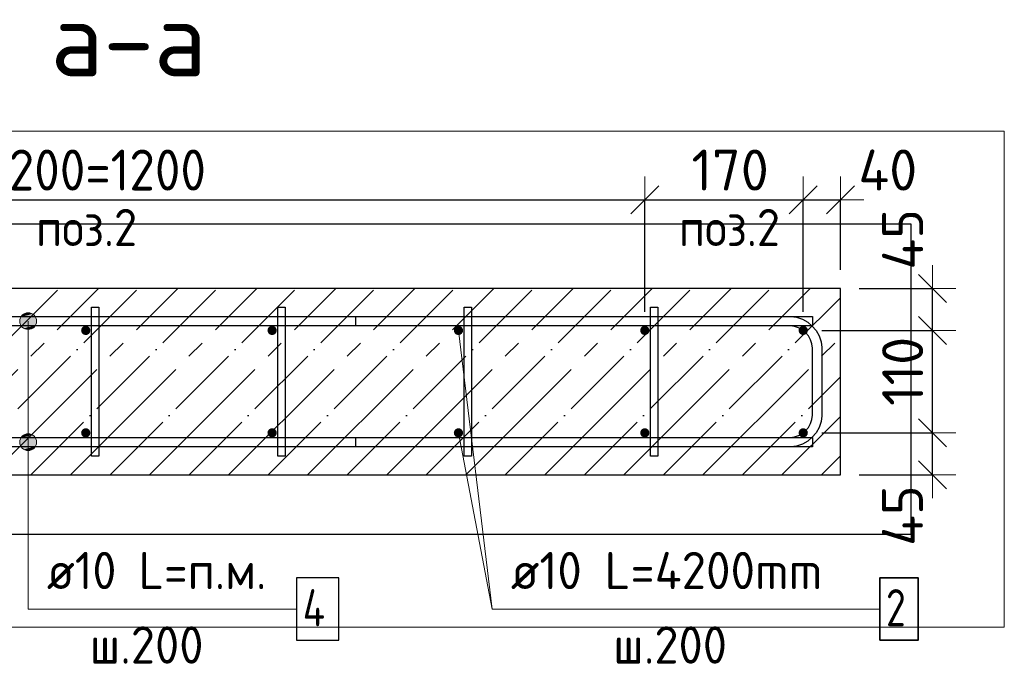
# Model space of a CAD drawing. Header units: millimetres. Extents: x -2258 to 68686, y -2266 to 30725.
# Tile 23 of 83: x 13151 to 14208, y 1800 to 2492. Entities that reach past the tile are written whole.
import ezdxf

# ---------------------------------------------------------------- set-up
doc = ezdxf.new("R2010")
doc.units = ezdxf.units.MM
doc.header["$PDMODE"] = 65
doc.linetypes.add('______11', pattern=[100, 80, -10, 0, -10])
doc.linetypes.add('______5', pattern=[220, 160, -20, 20, -20])
for name, color, linetype, lineweight in [('Standard', 7, 'Continuous', 25), ('Арм.стержн. Арматура края', 96, 'Continuous', 35), ('Арм.стержн. вертикальными 1', 22, 'Continuous', 35), ('Арм.стержн.горизонт. 1', 180, 'Continuous', 35), ('Размерная линия_ общее', 7, 'Continuous', 13)]:
    doc.layers.add(name, color=color, linetype=linetype, lineweight=lineweight)
doc.layers.add('Арм.стержн.Стяжки', color=7, linetype='Continuous', lineweight=35, true_color=0x501e0f)
doc.styles.add('ISOCPEUR', font='ISOCPEUR')
doc.dimstyles.new('DIMSTYLE_11', dxfattribs={"dimtxt": 44, "dimasz": 50, "dimexe": 0, "dimexo": 0, "dimgap": 22, "dimtad": 2, "dimdec": 0, "dimrnd": 5, "dimzin": 12, "dimdsep": 46, "dimtxsty": 'ISOCPEUR', "dimblk1": 'ALL_ML_STRICH', "dimblk2": 'ALL_ML_STRICH', "dimsah": 1, "dimcen": 0, "dimclrd": 7, "dimclre": 256, "dimclrt": 7, "dimadec": 0, "dimazin": 0, "dimtfac": 1, "dimtdec": 0, "dimtix": 1, "dimtmove": 2, "dimatfit": 3, "dimfxl": 0, "dimtvp": 1.2, "dimtzin": 0, "dimlwd": 0, "dimlwe": -3, "dimarcsym": 0})
doc.dimstyles.new('DIMSTYLE_3', dxfattribs={"dimtxt": 44, "dimasz": 50, "dimexe": 0, "dimexo": 0, "dimgap": 22, "dimtad": 2, "dimdec": 0, "dimrnd": 5, "dimzin": 12, "dimdsep": 46, "dimtxsty": 'ISOCPEUR', "dimblk1": 'ALL_ML_STRICH', "dimblk2": 'ALL_ML_STRICH', "dimsah": 1, "dimcen": 0, "dimclrd": 7, "dimclre": 256, "dimclrt": 7, "dimadec": 0, "dimazin": 0, "dimtfac": 1, "dimtdec": 0, "dimtix": 1, "dimtmove": 2, "dimatfit": 3, "dimfxl": 0, "dimtzin": 0, "dimlwd": 0, "dimlwe": -3, "dimarcsym": 0})

# ---------------------------------------------------------------- blocks, each defined once
blk = doc.blocks.new('ALL_ML_STRICH')
at = {"color": 0, "linetype": 'ByBlock', "lineweight": -2}
for p, q in [((0, -0.5), (0, 0.5)), ((-0.3, -0.3), (0.3, 0.3)), ((-1, 0), (0.5, 0))]:
    blk.add_line(p, q, dxfattribs=at)
blk = doc.blocks.new('*D63')
at = {"layer": 'DEFPOINTS', "color": 7, "linetype": 'Continuous', "lineweight": 13, "transparency": 33554687}
for p in [(12621.7, 2298.8), (12621.7, 2158.6), (13821.7, 2158.6)]:
    blk.add_point(p, dxfattribs=at)
at = {"layer": 'Размерная линия_ общее', "color": 253, "linetype": 'Continuous', "lineweight": -2, "true_color": 0xa0a0a0, "transparency": 33554687}
for p, q in [((12621.7, 2178.6), (12621.7, 2298.8)), ((13821.7, 2178.6), (13821.7, 2298.8))]:
    blk.add_line(p, q, dxfattribs=at)
at = {"layer": 'Размерная линия_ общее', "color": 7, "linetype": 'Continuous', "lineweight": -2, "transparency": 33554687}
blk.add_line((12621.7, 2298.8), (13821.7, 2298.8), dxfattribs=at)
at = {"layer": 'Размерная линия_ общее', "color": 7, "linetype": 'Continuous', "lineweight": 13, "transparency": 33554687, "xscale": 50, "yscale": 50, "zscale": 50, "rotation": 180}
blk.add_blockref('ALL_ML_STRICH', (12621.7, 2298.8), dxfattribs=at)
at = {"layer": 'Размерная линия_ общее', "color": 7, "linetype": 'Continuous', "lineweight": 13, "transparency": 33554687, "xscale": 50, "yscale": 50, "zscale": 50}
blk.add_blockref('ALL_ML_STRICH', (13821.7, 2298.8), dxfattribs=at)
at = {"layer": 'Размерная линия_ общее', "color": 7, "linetype": 'Continuous', "lineweight": 13, "transparency": 33554687, "insert": (13087.7, 2352.8), "char_height": 44, "width": 2.2, "attachment_point": 1, "line_spacing_factor": 0.60241, "style": 'ISOCPEUR'}
blk.add_mtext('\\W0.91;6х200=1200', dxfattribs=at)
blk = doc.blocks.new('*D64')
at = {"layer": 'DEFPOINTS', "color": 7, "linetype": 'Continuous', "lineweight": 13, "transparency": 33554687}
for p in [(13821.7, 2298.8), (13821.7, 2158.6), (13991.7, 2158.6)]:
    blk.add_point(p, dxfattribs=at)
at = {"layer": 'Размерная линия_ общее', "color": 253, "linetype": 'Continuous', "lineweight": -2, "true_color": 0xa0a0a0, "transparency": 33554687}
for p, q in [((13821.7, 2178.6), (13821.7, 2298.8)), ((13991.7, 2178.6), (13991.7, 2298.8))]:
    blk.add_line(p, q, dxfattribs=at)
at = {"layer": 'Размерная линия_ общее', "color": 7, "linetype": 'Continuous', "lineweight": -2, "transparency": 33554687}
blk.add_line((13821.7, 2298.8), (13991.7, 2298.8), dxfattribs=at)
at = {"layer": 'Размерная линия_ общее', "color": 7, "linetype": 'Continuous', "lineweight": 13, "transparency": 33554687, "xscale": 50, "yscale": 50, "zscale": 50, "rotation": 180}
blk.add_blockref('ALL_ML_STRICH', (13821.7, 2298.8), dxfattribs=at)
at = {"layer": 'Размерная линия_ общее', "color": 7, "linetype": 'Continuous', "lineweight": 13, "transparency": 33554687, "xscale": 50, "yscale": 50, "zscale": 50}
blk.add_blockref('ALL_ML_STRICH', (13991.7, 2298.8), dxfattribs=at)
at = {"layer": 'Размерная линия_ общее', "color": 7, "linetype": 'Continuous', "lineweight": 13, "transparency": 33554687, "insert": (13913.3, 2330.8), "char_height": 44, "width": 132, "attachment_point": 5, "style": 'ISOCPEUR'}
blk.add_mtext('\\A1;{170}', dxfattribs=at)
blk = doc.blocks.new('*D65')
at = {"layer": 'DEFPOINTS', "color": 7, "linetype": 'Continuous', "lineweight": 13, "transparency": 33554687}
for p in [(13991.7, 2298.8), (14031.7, 2203.6), (13991.7, 2158.6)]:
    blk.add_point(p, dxfattribs=at)
at = {"layer": 'Размерная линия_ общее', "color": 253, "linetype": 'Continuous', "lineweight": -2, "true_color": 0xa0a0a0, "transparency": 33554687}
for p, q in [((13991.7, 2178.6), (13991.7, 2298.8)), ((14031.7, 2223.6), (14031.7, 2298.8))]:
    blk.add_line(p, q, dxfattribs=at)
at = {"layer": 'Размерная линия_ общее', "color": 7, "linetype": 'Continuous', "lineweight": -2, "transparency": 33554687}
blk.add_line((13991.7, 2298.8), (14031.7, 2298.8), dxfattribs=at)
at = {"layer": 'Размерная линия_ общее', "color": 7, "linetype": 'Continuous', "lineweight": 13, "transparency": 33554687, "xscale": 50, "yscale": 50, "zscale": 50, "rotation": 180}
blk.add_blockref('ALL_ML_STRICH', (13991.7, 2298.8), dxfattribs=at)
at = {"layer": 'Размерная линия_ общее', "color": 7, "linetype": 'Continuous', "lineweight": 13, "transparency": 33554687, "xscale": 50, "yscale": 50, "zscale": 50}
blk.add_blockref('ALL_ML_STRICH', (14031.7, 2298.8), dxfattribs=at)
at = {"layer": 'Размерная линия_ общее', "color": 7, "linetype": 'Continuous', "lineweight": 13, "transparency": 33554687, "insert": (14082.5, 2330.8), "char_height": 44, "width": 88, "attachment_point": 5, "style": 'ISOCPEUR'}
blk.add_mtext('\\A1;{40}', dxfattribs=at)
blk = doc.blocks.new('*D66')
at = {"layer": 'DEFPOINTS', "color": 7, "linetype": 'Continuous', "lineweight": 13, "transparency": 33554687}
for p in [(13991.7, 2048.6), (14031.7, 2003.6), (14130.4, 2003.6)]:
    blk.add_point(p, dxfattribs=at)
at = {"layer": 'Размерная линия_ общее', "color": 253, "linetype": 'Continuous', "lineweight": -2, "true_color": 0xa0a0a0, "transparency": 33554687}
for p, q in [((14011.7, 2048.6), (14130.4, 2048.6)), ((14051.7, 2003.6), (14130.4, 2003.6))]:
    blk.add_line(p, q, dxfattribs=at)
at = {"layer": 'Размерная линия_ общее', "color": 7, "linetype": 'Continuous', "lineweight": -2, "transparency": 33554687}
blk.add_line((14130.4, 2003.6), (14130.4, 2048.6), dxfattribs=at)
at = {"layer": 'Размерная линия_ общее', "color": 7, "linetype": 'Continuous', "lineweight": 13, "transparency": 33554687, "xscale": 50, "yscale": 50, "zscale": 50}
for p, rotation in [((14130.4, 2048.6), 90), ((14130.4, 2003.6), 270)]:
    blk.add_blockref('ALL_ML_STRICH', p, dxfattribs=dict(at, rotation=rotation))
at = {"layer": 'Размерная линия_ общее', "color": 7, "linetype": 'Continuous', "lineweight": 13, "transparency": 33554687, "insert": (14098.2, 1959.7), "char_height": 44, "width": 88, "attachment_point": 5, "rotation": 90, "style": 'ISOCPEUR'}
blk.add_mtext('\\A1;{45}', dxfattribs=at)
blk = doc.blocks.new('*D67')
at = {"layer": 'DEFPOINTS', "color": 7, "linetype": 'Continuous', "lineweight": 13, "transparency": 33554687}
for p in [(13991.7, 2158.6), (13991.7, 2048.6), (14130.4, 2048.6)]:
    blk.add_point(p, dxfattribs=at)
at = {"layer": 'Размерная линия_ общее', "color": 253, "linetype": 'Continuous', "lineweight": -2, "true_color": 0xa0a0a0, "transparency": 33554687}
for p, q in [((14011.7, 2158.6), (14130.4, 2158.6)), ((14011.7, 2048.6), (14130.4, 2048.6))]:
    blk.add_line(p, q, dxfattribs=at)
at = {"layer": 'Размерная линия_ общее', "color": 7, "linetype": 'Continuous', "lineweight": -2, "transparency": 33554687}
blk.add_line((14130.4, 2048.6), (14130.4, 2158.6), dxfattribs=at)
at = {"layer": 'Размерная линия_ общее', "color": 7, "linetype": 'Continuous', "lineweight": 13, "transparency": 33554687, "xscale": 50, "yscale": 50, "zscale": 50}
for p, rotation in [((14130.4, 2158.6), 90), ((14130.4, 2048.6), 270)]:
    blk.add_blockref('ALL_ML_STRICH', p, dxfattribs=dict(at, rotation=rotation))
at = {"layer": 'Размерная линия_ общее', "color": 7, "linetype": 'Continuous', "lineweight": 13, "transparency": 33554687, "insert": (14098.4, 2114.6), "char_height": 44, "width": 132, "attachment_point": 5, "rotation": 90, "style": 'ISOCPEUR'}
blk.add_mtext('\\A1;{110}', dxfattribs=at)
blk = doc.blocks.new('*D68')
at = {"layer": 'DEFPOINTS', "color": 7, "linetype": 'Continuous', "lineweight": 13, "transparency": 33554687}
for p in [(14031.7, 2203.6), (13991.7, 2158.6), (14130.4, 2158.6)]:
    blk.add_point(p, dxfattribs=at)
at = {"layer": 'Размерная линия_ общее', "color": 253, "linetype": 'Continuous', "lineweight": -2, "true_color": 0xa0a0a0, "transparency": 33554687}
for p, q in [((14051.7, 2203.6), (14130.4, 2203.6)), ((14011.7, 2158.6), (14130.4, 2158.6))]:
    blk.add_line(p, q, dxfattribs=at)
at = {"layer": 'Размерная линия_ общее', "color": 7, "linetype": 'Continuous', "lineweight": -2, "transparency": 33554687}
blk.add_line((14130.4, 2158.6), (14130.4, 2203.6), dxfattribs=at)
at = {"layer": 'Размерная линия_ общее', "color": 7, "linetype": 'Continuous', "lineweight": 13, "transparency": 33554687, "xscale": 50, "yscale": 50, "zscale": 50}
for p, rotation in [((14130.4, 2203.6), 90), ((14130.4, 2158.6), 270)]:
    blk.add_blockref('ALL_ML_STRICH', p, dxfattribs=dict(at, rotation=rotation))
at = {"layer": 'Размерная линия_ общее', "color": 7, "linetype": 'Continuous', "lineweight": 13, "transparency": 33554687, "insert": (14098.4, 2256.4), "char_height": 44, "width": 88, "attachment_point": 5, "rotation": 90, "style": 'ISOCPEUR'}
blk.add_mtext('\\A1;{45}', dxfattribs=at)

msp = doc.modelspace()

# ---------------------------------------------------------------- hatches: boundary and pattern name
at = {"layer": 'Арм.стержн. вертикальными 1', "linetype": 'Continuous', "lineweight": 50, "transparency": 33554687}
for points in [[(13226.7, 2158.6), (13226.3, 2160.5), (13225.2, 2162.1), (13223.6, 2163.2), (13221.7, 2163.6), (13219.8, 2163.2), (13218.1, 2162.1), (13217.1, 2160.5), (13216.7, 2158.6), (13217.1, 2156.7), (13218.1, 2155), (13219.8, 2154), (13221.7, 2153.6), (13223.6, 2154), (13225.2, 2155), (13226.3, 2156.7)], [(13426.7, 2158.6), (13426.3, 2160.5), (13425.2, 2162.1), (13423.6, 2163.2), (13421.7, 2163.6), (13419.8, 2163.2), (13418.1, 2162.1), (13417.1, 2160.5), (13416.7, 2158.6), (13417.1, 2156.7), (13418.1, 2155), (13419.8, 2154), (13421.7, 2153.6), (13423.6, 2154), (13425.2, 2155), (13426.3, 2156.7)], [(13626.7, 2158.6), (13626.3, 2160.5), (13625.2, 2162.1), (13623.6, 2163.2), (13621.7, 2163.6), (13619.8, 2163.2), (13618.1, 2162.1), (13617.1, 2160.5), (13616.7, 2158.6), (13617.1, 2156.7), (13618.1, 2155), (13619.8, 2154), (13621.7, 2153.6), (13623.6, 2154), (13625.2, 2155), (13626.3, 2156.7)], [(13826.7, 2158.6), (13826.3, 2160.5), (13825.2, 2162.1), (13823.6, 2163.2), (13821.7, 2163.6), (13819.8, 2163.2), (13818.1, 2162.1), (13817.1, 2160.5), (13816.7, 2158.6), (13817.1, 2156.7), (13818.1, 2155), (13819.8, 2154), (13821.7, 2153.6), (13823.6, 2154), (13825.2, 2155), (13826.3, 2156.7)], [(13996.7, 2158.6), (13996.3, 2160.5), (13995.2, 2162.1), (13993.6, 2163.2), (13991.7, 2163.6), (13989.8, 2163.2), (13988.1, 2162.1), (13987.1, 2160.5), (13986.7, 2158.6), (13987.1, 2156.7), (13988.1, 2155), (13989.8, 2154), (13991.7, 2153.6), (13993.6, 2154), (13995.2, 2155), (13996.3, 2156.7)], [(13226.7, 2048.6), (13226.3, 2050.5), (13225.2, 2052.1), (13223.6, 2053.2), (13221.7, 2053.6), (13219.8, 2053.2), (13218.1, 2052.1), (13217.1, 2050.5), (13216.7, 2048.6), (13217.1, 2046.7), (13218.1, 2045), (13219.8, 2044), (13221.7, 2043.6), (13223.6, 2044), (13225.2, 2045), (13226.3, 2046.7)], [(13426.7, 2048.6), (13426.3, 2050.5), (13425.2, 2052.1), (13423.6, 2053.2), (13421.7, 2053.6), (13419.8, 2053.2), (13418.1, 2052.1), (13417.1, 2050.5), (13416.7, 2048.6), (13417.1, 2046.7), (13418.1, 2045), (13419.8, 2044), (13421.7, 2043.6), (13423.6, 2044), (13425.2, 2045), (13426.3, 2046.7)], [(13626.7, 2048.6), (13626.3, 2050.5), (13625.2, 2052.1), (13623.6, 2053.2), (13621.7, 2053.6), (13619.8, 2053.2), (13618.1, 2052.1), (13617.1, 2050.5), (13616.7, 2048.6), (13617.1, 2046.7), (13618.1, 2045), (13619.8, 2044), (13621.7, 2043.6), (13623.6, 2044), (13625.2, 2045), (13626.3, 2046.7)], [(13826.7, 2048.6), (13826.3, 2050.5), (13825.2, 2052.1), (13823.6, 2053.2), (13821.7, 2053.6), (13819.8, 2053.2), (13818.1, 2052.1), (13817.1, 2050.5), (13816.7, 2048.6), (13817.1, 2046.7), (13818.1, 2045), (13819.8, 2044), (13821.7, 2043.6), (13823.6, 2044), (13825.2, 2045), (13826.3, 2046.7)], [(13996.7, 2048.6), (13996.3, 2050.5), (13995.2, 2052.1), (13993.6, 2053.2), (13991.7, 2053.6), (13989.8, 2053.2), (13988.1, 2052.1), (13987.1, 2050.5), (13986.7, 2048.6), (13987.1, 2046.7), (13988.1, 2045), (13989.8, 2044), (13991.7, 2043.6), (13993.6, 2044), (13995.2, 2045), (13996.3, 2046.7)]]:
    msp.add_hatch(color=4, dxfattribs=at).paths.add_polyline_path(points)
at = {"layer": 'Арм.стержн.горизонт. 1', "linetype": 'Continuous', "lineweight": 13, "transparency": 33554687}
for points in [[(13155.3, 2176.3), (13164.3, 2176.3), (13159.9, 2177.6)], [(13155.3, 2176.3), (13164.3, 2176.3), (13159.9, 2177.6)], [(13155.3, 2176.3), (13164.3, 2176.3), (13159.9, 2177.6)], [(13150.9, 2168.6), (13168.8, 2168.6), (13167.6, 2173.1)], [(13150.9, 2168.6), (13167.6, 2173.1), (13152.1, 2173.1)], [(13150.9, 2168.6), (13168.8, 2168.6), (13167.6, 2173.1)], [(13150.9, 2168.6), (13167.6, 2173.1), (13152.1, 2173.1)], [(13150.9, 2168.6), (13168.8, 2168.6), (13167.6, 2173.1)], [(13150.9, 2168.6), (13167.6, 2173.1), (13152.1, 2173.1)], [(13152.1, 2164.1), (13168.8, 2168.6), (13150.9, 2168.6)], [(13152.1, 2164.1), (13168.8, 2168.6), (13150.9, 2168.6)], [(13152.1, 2164.1), (13168.8, 2168.6), (13150.9, 2168.6)], [(13152.1, 2173.1), (13167.6, 2173.1), (13164.3, 2176.3)], [(13152.1, 2173.1), (13164.3, 2176.3), (13155.3, 2176.3)], [(13152.1, 2173.1), (13167.6, 2173.1), (13164.3, 2176.3)], [(13152.1, 2173.1), (13164.3, 2176.3), (13155.3, 2176.3)], [(13152.1, 2173.1), (13167.6, 2173.1), (13164.3, 2176.3)], [(13152.1, 2173.1), (13164.3, 2176.3), (13155.3, 2176.3)], [(13152.1, 2164.1), (13167.6, 2164.1), (13168.8, 2168.6)], [(13152.1, 2164.1), (13167.6, 2164.1), (13168.8, 2168.6)], [(13152.1, 2164.1), (13167.6, 2164.1), (13168.8, 2168.6)], [(13155.3, 2160.8), (13167.6, 2164.1), (13152.1, 2164.1)], [(13155.3, 2160.8), (13167.6, 2164.1), (13152.1, 2164.1)], [(13155.3, 2160.8), (13167.6, 2164.1), (13152.1, 2164.1)], [(13155.3, 2160.8), (13164.3, 2160.8), (13167.6, 2164.1)], [(13155.3, 2160.8), (13164.3, 2160.8), (13167.6, 2164.1)], [(13155.3, 2160.8), (13164.3, 2160.8), (13167.6, 2164.1)], [(13164.3, 2160.8), (13155.3, 2160.8), (13159.9, 2159.6)], [(13164.3, 2160.8), (13155.3, 2160.8), (13159.9, 2159.6)], [(13164.3, 2160.8), (13155.3, 2160.8), (13159.9, 2159.6)], [(13150.9, 2038.6), (13168.8, 2038.6), (13167.6, 2043.1)], [(13150.9, 2038.6), (13167.6, 2043.1), (13152.1, 2043.1)], [(13150.9, 2038.6), (13168.8, 2038.6), (13167.6, 2043.1)], [(13150.9, 2038.6), (13167.6, 2043.1), (13152.1, 2043.1)], [(13150.9, 2038.6), (13168.8, 2038.6), (13167.6, 2043.1)], [(13150.9, 2038.6), (13167.6, 2043.1), (13152.1, 2043.1)], [(13152.1, 2043.1), (13167.6, 2043.1), (13164.3, 2046.3)], [(13152.1, 2043.1), (13164.3, 2046.3), (13155.3, 2046.3)], [(13152.1, 2043.1), (13167.6, 2043.1), (13164.3, 2046.3)], [(13152.1, 2043.1), (13164.3, 2046.3), (13155.3, 2046.3)], [(13152.1, 2043.1), (13167.6, 2043.1), (13164.3, 2046.3)], [(13152.1, 2043.1), (13164.3, 2046.3), (13155.3, 2046.3)], [(13155.3, 2046.3), (13164.3, 2046.3), (13159.9, 2047.6)], [(13155.3, 2046.3), (13164.3, 2046.3), (13159.9, 2047.6)], [(13155.3, 2046.3), (13164.3, 2046.3), (13159.9, 2047.6)], [(13152.1, 2034.1), (13168.8, 2038.6), (13150.9, 2038.6)], [(13152.1, 2034.1), (13168.8, 2038.6), (13150.9, 2038.6)], [(13152.1, 2034.1), (13168.8, 2038.6), (13150.9, 2038.6)], [(13152.1, 2034.1), (13167.6, 2034.1), (13168.8, 2038.6)], [(13152.1, 2034.1), (13167.6, 2034.1), (13168.8, 2038.6)], [(13152.1, 2034.1), (13167.6, 2034.1), (13168.8, 2038.6)], [(13155.3, 2030.8), (13167.6, 2034.1), (13152.1, 2034.1)], [(13155.3, 2030.8), (13167.6, 2034.1), (13152.1, 2034.1)], [(13155.3, 2030.8), (13167.6, 2034.1), (13152.1, 2034.1)], [(13155.3, 2030.8), (13164.3, 2030.8), (13167.6, 2034.1)], [(13155.3, 2030.8), (13164.3, 2030.8), (13167.6, 2034.1)], [(13155.3, 2030.8), (13164.3, 2030.8), (13167.6, 2034.1)], [(13164.3, 2030.8), (13155.3, 2030.8), (13159.9, 2029.6)], [(13164.3, 2030.8), (13155.3, 2030.8), (13159.9, 2029.6)], [(13164.3, 2030.8), (13155.3, 2030.8), (13159.9, 2029.6)]]:
    msp.add_hatch(color=7, dxfattribs=at).paths.add_polyline_path(points)

# ---------------------------------------------------------------- linework, layer by layer
at = {"color": 52, "linetype": 'Continuous', "lineweight": -3, "transparency": 33554687}
for p, q in [((14107.5, 2272.7), (12469.2, 2272.7)), ((14107.5, 2272.7), (12469.2, 2272.7)), ((14107.5, 1939.8), (14107.5, 2272.7)), ((14107.5, 1939.8), (14107.5, 2272.7)), ((12469.2, 1939.8), (14107.5, 1939.8)), ((12469.2, 1939.8), (14107.5, 1939.8))]:
    msp.add_line(p, q, dxfattribs=at)
at = {"layer": 'Standard', "color": 7, "linetype": 'Continuous', "lineweight": 25, "transparency": 33554687}
for p, q in [((14031.7, 2203.6), (12581.7, 2203.6)), ((14031.7, 2003.6), (14031.7, 2203.6)), ((12581.7, 2003.6), (14031.7, 2003.6))]:
    msp.add_line(p, q, dxfattribs=at)
at = {"layer": 'Standard', "color": 7, "linetype": '______11', "lineweight": -3, "transparency": 33554687}
for p, q in [((12993.1, 2003.6), (13193.1, 2203.6)), ((13078, 2003.6), (13278, 2203.6)), ((13162.8, 2003.6), (13362.8, 2203.6)), ((13247.7, 2003.6), (13447.7, 2203.6)), ((13332.5, 2003.6), (13532.5, 2203.6)), ((13417.4, 2003.6), (13617.4, 2203.6)), ((13502.2, 2003.6), (13702.2, 2203.6)), ((13587.1, 2003.6), (13787.1, 2203.6)), ((13671.9, 2003.6), (13871.9, 2203.6)), ((13756.8, 2003.6), (13956.8, 2203.6)), ((13841.6, 2003.6), (14031.7, 2193.6)), ((13926.5, 2003.6), (14031.7, 2108.8)), ((14011.3, 2003.6), (14031.7, 2023.9))]:
    msp.add_line(p, q, dxfattribs=at)
at = {"layer": 'Standard', "color": 7, "linetype": '______5', "lineweight": -3, "transparency": 33554687}
for p, q in [((13035.5, 2003.6), (13235.5, 2203.6)), ((13120.4, 2003.6), (13320.4, 2203.6)), ((13205.2, 2003.6), (13405.2, 2203.6)), ((13290.1, 2003.6), (13490.1, 2203.6)), ((13375, 2003.6), (13575, 2203.6)), ((13459.8, 2003.6), (13659.8, 2203.6)), ((13544.7, 2003.6), (13744.7, 2203.6)), ((13629.5, 2003.6), (13829.5, 2203.6)), ((13714.4, 2003.6), (13914.4, 2203.6)), ((13799.2, 2003.6), (13999.2, 2203.6)), ((13884.1, 2003.6), (14031.7, 2151.2)), ((13968.9, 2003.6), (14031.7, 2066.3))]:
    msp.add_line(p, q, dxfattribs=at)
at = {"layer": 'Standard', "color": 7, "linetype": 'Continuous', "lineweight": 13, "transparency": 33554687}
msp.add_line((13621.7, 2158.6), (13657.9, 1859.4), dxfattribs=at)
msp.add_lwpolyline([(12369.2, 1839.8), (14207.5, 1839.8), (14207.5, 2372.7), (12369.2, 2372.7), (12369.2, 1839.8)], dxfattribs=at)
at = {"layer": 'Арм.стержн. Арматура края', "color": 4, "linetype": 'Continuous', "lineweight": 25, "transparency": 33554687}
msp.add_lwpolyline([(13511.7, 2043.6), (13977.6, 2043.6), (13982.2, 2044.2), (13986.7, 2045.7), (13990.9, 2048.1), (13994.3, 2050.9), (13997.2, 2054.3), (13999.5, 2058.5), (14001.1, 2063.1), (14001.7, 2067.6), (14001.7, 2139.5), (14001.1, 2144.1), (13999.5, 2148.6), (13997.2, 2152.8), (13994.3, 2156.2), (13990.9, 2159.1), (13986.7, 2161.4), (13982.2, 2162.9), (13977.6, 2163.6), (13511.7, 2163.6), (13511.7, 2173.6), (13978.3, 2173.6), (13984.4, 2172.7), (13990.8, 2170.6), (13996.6, 2167.4), (14001.4, 2163.3), (14005.5, 2158.5), (14008.7, 2152.7), (14010.8, 2146.3), (14011.7, 2140.2), (14011.7, 2066.9), (14010.8, 2060.8), (14008.7, 2054.5), (14005.5, 2048.6), (14001.4, 2043.8), (13996.6, 2039.8), (13990.8, 2036.5), (13984.4, 2034.4), (13978.3, 2033.6), (13511.7, 2033.6), (13511.7, 2043.6)], dxfattribs=at)
msp.add_lwpolyline([(13511.7, 2043.6), (13977.6, 2043.6), (13982.2, 2044.2), (13986.7, 2045.7), (13990.9, 2048.1), (13994.3, 2050.9), (13997.2, 2054.3), (13999.5, 2058.5), (14001.1, 2063.1), (14001.7, 2067.6), (14001.7, 2139.5), (14001.1, 2144.1), (13999.5, 2148.6), (13997.2, 2152.8), (13994.3, 2156.2), (13990.9, 2159.1), (13986.7, 2161.4), (13982.2, 2162.9), (13977.6, 2163.6), (13511.7, 2163.6), (13511.7, 2173.6), (13978.3, 2173.6), (13984.4, 2172.7), (13990.8, 2170.6), (13996.6, 2167.4), (14001.4, 2163.3), (14005.5, 2158.5), (14008.7, 2152.7), (14010.8, 2146.3), (14011.7, 2140.2), (14011.7, 2066.9), (14010.8, 2060.8), (14008.7, 2054.5), (14005.5, 2048.6), (14001.4, 2043.8), (13996.6, 2039.8), (13990.8, 2036.5), (13984.4, 2034.4), (13978.3, 2033.6), (13511.7, 2033.6), (13511.7, 2043.6)], dxfattribs=at)
msp.add_lwpolyline([(13511.7, 2043.6), (13977.6, 2043.6), (13982.2, 2044.2), (13986.7, 2045.7), (13990.9, 2048.1), (13994.3, 2050.9), (13997.2, 2054.3), (13999.5, 2058.5), (14001.1, 2063.1), (14001.7, 2067.6), (14001.7, 2139.5), (14001.1, 2144.1), (13999.5, 2148.6), (13997.2, 2152.8), (13994.3, 2156.2), (13990.9, 2159.1), (13986.7, 2161.4), (13982.2, 2162.9), (13977.6, 2163.6), (13511.7, 2163.6), (13511.7, 2173.6), (13978.3, 2173.6), (13984.4, 2172.7), (13990.8, 2170.6), (13996.6, 2167.4), (14001.4, 2163.3), (14005.5, 2158.5), (14008.7, 2152.7), (14010.8, 2146.3), (14011.7, 2140.2), (14011.7, 2066.9), (14010.8, 2060.8), (14008.7, 2054.5), (14005.5, 2048.6), (14001.4, 2043.8), (13996.6, 2039.8), (13990.8, 2036.5), (13984.4, 2034.4), (13978.3, 2033.6), (13511.7, 2033.6), (13511.7, 2043.6)], dxfattribs=at)
at = {"layer": 'Арм.стержн. вертикальными 1', "color": 7, "linetype": 'Continuous', "lineweight": 13, "transparency": 33554687}
for q in [(13621.7, 2048.6), (14073.8, 1859.4)]:
    msp.add_line((13657.9, 1859.4), q, dxfattribs=at)
at = {"layer": 'Арм.стержн. вертикальными 1', "color": 7, "linetype": 'Continuous', "lineweight": 35, "transparency": 33554687}
msp.add_lwpolyline([(14073.8, 1826.1), (14115.2, 1826.1), (14115.2, 1892.8), (14073.8, 1892.8), (14073.8, 1826.1)], dxfattribs=at)
at = {"layer": 'Арм.стержн.горизонт. 1', "color": 52, "linetype": 'Continuous', "lineweight": 25, "transparency": 33554687}
for p, q in [((14031.7, 2203.6), (14031.7, 2203.6)), ((14031.7, 2003.6), (14031.7, 2003.6))]:
    msp.add_line(p, q, dxfattribs=at)
at = {"layer": 'Арм.стержн.горизонт. 1', "color": 7, "linetype": 'Continuous', "lineweight": 13, "transparency": 33554687}
for p, q in [((13159.9, 2177.6), (13159.9, 2177.6)), ((13159.9, 2177.6), (13159.9, 2177.6)), ((13159.9, 2177.6), (13159.9, 2177.6)), ((13150.9, 2168.6), (13150.9, 2168.6)), ((13150.9, 2168.6), (13150.9, 2168.6)), ((13150.9, 2168.6), (13150.9, 2168.6)), ((13159.9, 1859.4), (13159.9, 2168.6)), ((13159.9, 1859.4), (13159.9, 2168.6)), ((13159.9, 1859.4), (13159.9, 2168.6)), ((13168.8, 2168.6), (13168.8, 2168.6)), ((13168.8, 2168.6), (13168.8, 2168.6)), ((13168.8, 2168.6), (13168.8, 2168.6)), ((13159.9, 2159.6), (13159.9, 2159.6)), ((13159.9, 2159.6), (13159.9, 2159.6)), ((13159.9, 2159.6), (13159.9, 2159.6)), ((13159.9, 2047.6), (13159.9, 2047.6)), ((13159.9, 2047.6), (13159.9, 2047.6)), ((13159.9, 2047.6), (13159.9, 2047.6)), ((13150.9, 2038.6), (13150.9, 2038.6)), ((13150.9, 2038.6), (13150.9, 2038.6)), ((13150.9, 2038.6), (13150.9, 2038.6)), ((13159.9, 1859.4), (13159.9, 2038.6)), ((13159.9, 1859.4), (13159.9, 2038.6)), ((13159.9, 1859.4), (13159.9, 2038.6)), ((13159.9, 2029.6), (13159.9, 2029.6)), ((13159.9, 2029.6), (13159.9, 2029.6)), ((13159.9, 2029.6), (13159.9, 2029.6)), ((13168.8, 2038.6), (13168.8, 2038.6)), ((13168.8, 2038.6), (13168.8, 2038.6)), ((13168.8, 2038.6), (13168.8, 2038.6)), ((13159.9, 1859.4), (13447.9, 1859.4))]:
    msp.add_line(p, q, dxfattribs=at)
at = {"layer": 'Арм.стержн.горизонт. 1', "color": 4, "linetype": 'Continuous', "lineweight": 25, "transparency": 33554687}
for points in [[(14001.7, 2163.6), (12611.7, 2163.6), (12611.7, 2173.6), (14001.7, 2173.6), (14001.7, 2163.6)], [(14001.7, 2163.6), (12611.7, 2163.6), (12611.7, 2173.6), (14001.7, 2173.6), (14001.7, 2163.6)], [(14001.7, 2163.6), (12611.7, 2163.6), (12611.7, 2173.6), (14001.7, 2173.6), (14001.7, 2163.6)], [(14001.7, 2033.6), (12611.7, 2033.6), (12611.7, 2043.6), (14001.7, 2043.6), (14001.7, 2033.6)], [(14001.7, 2033.6), (12611.7, 2033.6), (12611.7, 2043.6), (14001.7, 2043.6), (14001.7, 2033.6)], [(14001.7, 2033.6), (12611.7, 2033.6), (12611.7, 2043.6), (14001.7, 2043.6), (14001.7, 2033.6)]]:
    msp.add_lwpolyline(points, dxfattribs=at)
at = {"layer": 'Арм.стержн.горизонт. 1', "color": 7, "linetype": 'Continuous', "lineweight": 25, "transparency": 33554687}
msp.add_lwpolyline([(13447.9, 1826.1), (13493.2, 1826.1), (13493.2, 1892.8), (13447.9, 1892.8), (13447.9, 1826.1)], dxfattribs=at)
at = {"layer": 'Арм.стержн.горизонт. 1', "color": 7, "linetype": 'Continuous', "lineweight": 13, "transparency": 33554687}
for centre in [(13159.9, 2168.6), (13159.9, 2168.6), (13159.9, 2168.6), (13159.9, 2038.6), (13159.9, 2038.6), (13159.9, 2038.6)]:
    msp.add_circle(centre, 9, dxfattribs=at)
at = {"layer": 'Арм.стержн.Стяжки', "color": 40, "linetype": 'Continuous', "lineweight": 25, "transparency": 33554687}
for points in [[(13227.7, 2023.6), (13227.7, 2183.6), (13235.7, 2183.6), (13235.7, 2023.6), (13227.7, 2023.6)], [(13427.7, 2023.6), (13427.7, 2183.6), (13435.7, 2183.6), (13435.7, 2023.6), (13427.7, 2023.6)], [(13427.7, 2023.6), (13427.7, 2183.6), (13435.7, 2183.6), (13435.7, 2023.6), (13427.7, 2023.6)], [(13627.7, 2023.6), (13627.7, 2183.6), (13635.7, 2183.6), (13635.7, 2023.6), (13627.7, 2023.6)], [(13827.7, 2023.6), (13827.7, 2183.6), (13835.7, 2183.6), (13835.7, 2023.6), (13827.7, 2023.6)], [(13827.7, 2023.6), (13827.7, 2183.6), (13835.7, 2183.6), (13835.7, 2023.6), (13827.7, 2023.6)]]:
    msp.add_lwpolyline(points, dxfattribs=at)

# ---------------------------------------------------------------- texts
at = {"layer": 'Standard', "color": 7, "linetype": 'Continuous', "lineweight": 13, "transparency": 33554687, "style": 'ISOCPEUR'}
for s, insert, char_height, width, attachment_point in [('\\A1;{\\fISOCPEUR|i0|b0;\\H80.000000;\\W1.000000;\\C7;а-а}\\P', (13184.1, 2471.5), 80, 220.8, 4), ('\\A1;{\\fISOCPEUR|i0|b0;\\H40.000000;\\W0.909091;\\C7;поз.2}\\P', (13222.5, 2269.1), 40, 127.972, 5), ('\\A1;{\\fISOCPEUR|i0|b0;\\H40.000000;\\W0.909091;\\C7;поз.2}\\P', (13912.5, 2269.1), 40, 127.972, 5)]:
    msp.add_mtext(s, dxfattribs=dict(at, insert=insert, char_height=char_height, width=width, attachment_point=attachment_point))
at = {"layer": 'Арм.стержн. вертикальными 1', "color": 7, "linetype": 'Continuous', "lineweight": 25, "transparency": 33554687, "char_height": 40, "attachment_point": 7, "style": 'ISOCPEUR'}
for s, insert, width in [('\\W0.96;ø10 L=4200mm ', (13677.9, 1880.8), 395.02), ('\\W0.78;2', (14080.5, 1840.8), 43.521), ('\\W0.95;ш.200 ', (13787.8, 1800.8), 174.933)]:
    msp.add_mtext(s, dxfattribs=dict(at, insert=insert, width=width))
at = {"layer": 'Арм.стержн.горизонт. 1', "color": 7, "linetype": 'Continuous', "lineweight": 25, "transparency": 33554687, "char_height": 40, "attachment_point": 7, "style": 'ISOCPEUR'}
for s, insert, width in [('\\W0.94;ø10 L=п.м.', (13179.9, 1880.8), 266.644), ('\\W0.80;4', (13454.5, 1840.8), 47.978), ('\\W0.95;ш.200 ', (13225.9, 1800.8), 174.933)]:
    msp.add_mtext(s, dxfattribs=dict(at, insert=insert, width=width))

# ---------------------------------------------------------------- dimensions: what is measured, and where the dimension line sits
at = {"layer": 'Размерная линия_ общее', "color": 7, "linetype": 'Continuous', "lineweight": 13, "transparency": 33554687}
for base, p1, p2, dimstyle, picture, middle in [((13991.7, 2298.8), (13821.7, 2178.6), (13991.7, 2178.6), 'DIMSTYLE_3', '*D64', (13913.3, 2330.8)), ((14031.7, 2298.8), (13991.7, 2178.6), (14031.7, 2223.6), 'DIMSTYLE_11', '*D65', (14082.5, 2330.8))]:
    dim = msp.add_linear_dim(base=base, p1=p1, p2=p2, dimstyle=dimstyle, override={"dimpost": '<>', "dimclrd": 7, "dimclre": 253, "dimclrt": 7, "dimlwd": 0, "dimlwe": 65533}, dxfattribs=at)
    dim.commit()
    dim.dimension.update_dxf_attribs({"geometry": picture, "text_midpoint": middle, "dimtype": 160})
dim = msp.add_linear_dim(base=(13821.7, 2298.8), p1=(12621.7, 2178.6), p2=(13821.7, 2178.6), text='\\W0.91;6х200=1200', dimstyle='DIMSTYLE_3', override={"dimpost": '<>', "dimclrd": 7, "dimclre": 253, "dimclrt": 7, "dimlwd": 0, "dimlwe": 65533}, dxfattribs=at)
dim.commit()
dim.dimension.update_dxf_attribs({"geometry": '*D63', "text_midpoint": (13221.7, 2320.8), "dimtype": 160})
for base, p1, p2, picture, middle in [((14130.4, 2203.6), (14011.7, 2158.6), (14051.7, 2203.6), '*D68', (14098.4, 2256.4)), ((14130.4, 2158.6), (14011.7, 2048.6), (14011.7, 2158.6), '*D67', (14098.4, 2114.6)), ((14130.4, 2048.6), (14051.7, 2003.6), (14011.7, 2048.6), '*D66', (14098.2, 1959.7))]:
    dim = msp.add_linear_dim(base=base, p1=p1, p2=p2, angle=90, dimstyle='DIMSTYLE_11', override={"dimpost": '<>', "dimclrd": 7, "dimclre": 253, "dimclrt": 7, "dimlwd": 0, "dimlwe": 65533}, dxfattribs=at)
    dim.commit()
    dim.dimension.update_dxf_attribs({"geometry": picture, "text_midpoint": middle, "dimtype": 160})

doc.saveas('drawing.dxf')
